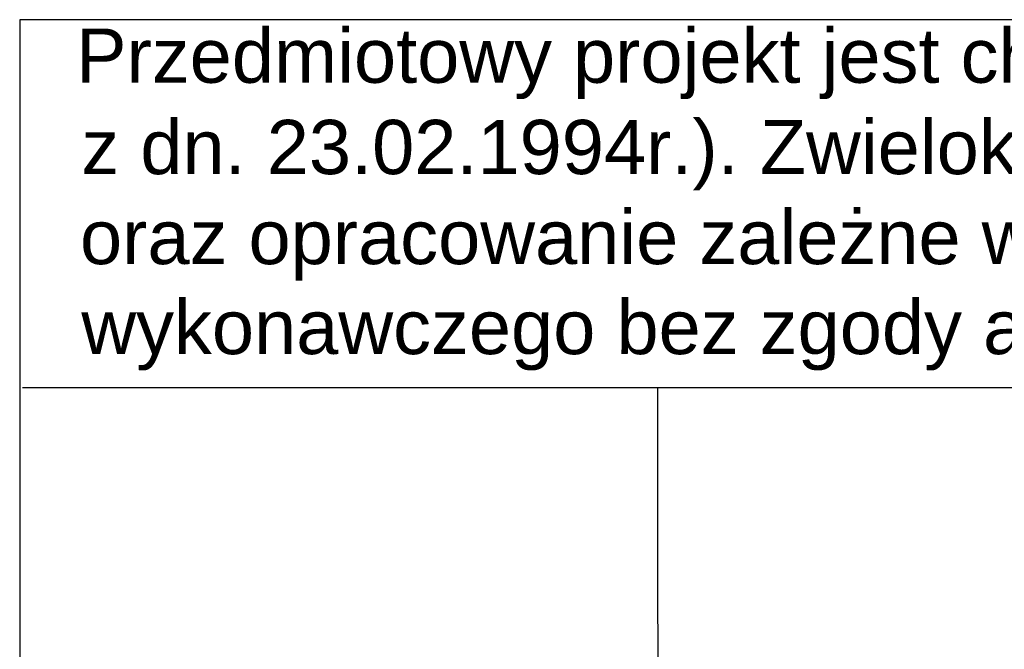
# Model space of a CAD drawing. Header units: millimetres. Extents: x -9409 to -3369, y 19372 to 27782.
# Tile 11 of 25: x -4505 to -4193, y 19939 to 20139. Entities that reach past the tile are written whole.
import ezdxf

# ---------------------------------------------------------------- set-up
doc = ezdxf.new("R2010")
doc.units = ezdxf.units.MM
doc.layers.add('PDF_A-TABELKA', color=7, linetype='Continuous')
doc.layers.add('PDF_Text', color=7, linetype='Continuous')
doc.layers.add('SQ_TAB TEKST', color=8, linetype='Continuous', lineweight=0)
doc.styles.add('PDF ArialMT', font='arial.ttf')

# ---------------------------------------------------------------- blocks, each defined once
blk = doc.blocks.new('tabelka')
at = {"layer": 'PDF_A-TABELKA', "lineweight": 25}
for points in [[(26628.5, -28113.82), (26628.5, -27397.28), (25541.98, -27397.28), (25541.98, -28113.82)], [(25541.98, -27397.28), (25541.98, -28019.87)], [(26629.35, -27514.08), (25542.83, -27514.08)], [(25744.87, -28113.82), (25744.45, -27514.08)]]:
    blk.add_lwpolyline(points, dxfattribs=at)
at = {"layer": 'PDF_Text', "char_height": 17.2174, "attachment_point": 4, "style": 'PDF ArialMT'}
for s, insert in [('Przedmiotowy projekt jest chroniony prawem autorskim z dn. 4 lutego 1994r. (Dziennik Ustaw nr 24', (25559.83, -27411.29)), ('z dn. 23.02.1994r.). Zwielokrotnienie egzemplarzy, odsprzedaż lub inne wprowadzanie do obrotu', (25561.54, -27440.28)), ('oraz opracowanie zależne w postaci koncepcji ostatecznej i projektu budowlanego lub', (25561.11, -27468.84)), ('wykonawczego bez zgody autorów jest zabronione.', (25561.54, -27497.4))]:
    blk.add_mtext(s, dxfattribs=dict(at, insert=insert))

msp = doc.modelspace()

# ---------------------------------------------------------------- block references
at = {"layer": 'SQ_TAB TEKST', "lineweight": 35}
msp.add_blockref('tabelka', (-30047.41, 47536.02), dxfattribs=at)

doc.saveas('drawing.dxf')
